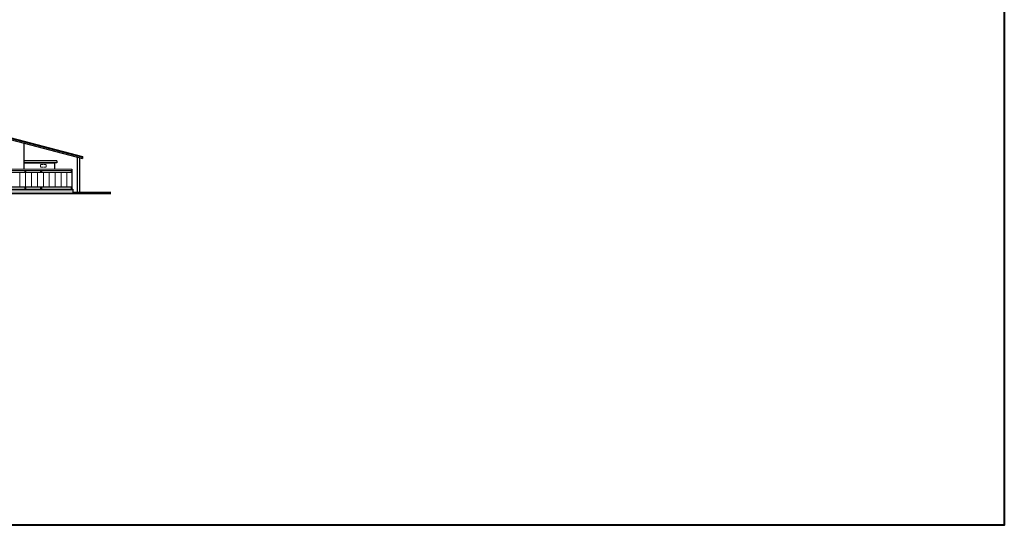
# Model space of a CAD drawing. Header units: millimetres. Extents: x -26513 to 76799, y 0 to 112149.
# Tile 95 of 98: x 66811 to 76799, y 91153 to 96280. Entities that reach past the tile are written whole.
import ezdxf

# ---------------------------------------------------------------- set-up
doc = ezdxf.new("R2010")
doc.units = ezdxf.units.MM
doc.header["$LTSCALE"] = 2
doc.linetypes.add('ACAD_ISO02W100', pattern=[15, 12, -3])
for name, color, linetype, lineweight in [('cienkie', 141, 'Continuous', 5), ('stolarka', 6, 'Continuous', 9), ('widok', 3, 'Continuous', 13)]:
    doc.layers.add(name, color=color, linetype=linetype, lineweight=lineweight)
doc.layers.add('istn.śiany', color=2, linetype='Continuous')

msp = doc.modelspace()

# ---------------------------------------------------------------- hatches: boundary and pattern name
at = {"layer": 'cienkie'}
h = msp.add_hatch(dxfattribs=at)
h.set_pattern_fill('AR-BRSTD', color=256, scale=0.2, style=0)
h.paths.add_polyline_path([(67173.6, 94555.3), (66253.5, 94555.3), (66253.5, 94522.5), (67192.2, 94522.5)])
h.paths.add_polyline_path([(67351.5, 94555.3), (67173.6, 94555.3), (67192.2, 94522.5), (67351.5, 94522.5)])
h.paths.add_polyline_path([(62717, 94620.7), (62677, 94620.7), (62677, 94563.1), (62717, 94563.1)])
h.paths.add_polyline_path([(62857, 94620.7), (62817, 94620.7), (62817, 94563.1), (62857, 94563.1)])
h.paths.add_polyline_path([(63649.1, 94560.3), (63516.5, 94560.3), (63516.5, 94620.3), (63469.5, 94620.3), (63469.5, 94560.3), (63234.5, 94560.3), (63234.5, 94620.3), (63190.5, 94620.3), (63190.5, 94560.3), (63051.5, 94560.3), (63051.5, 94555.3), (63067.5, 94555.3), (63067.5, 94530.3), (63649.1, 94530.3), (63649.1, 94540.1), (63609.1, 94540.1), (63609.1, 94554.1), (63649.1, 94554.1)], flags=17)
h.paths.add_polyline_path([(62906.1, 94620.7), (62893.5, 94620.7), (62893.5, 94563.1), (62906.1, 94563.1)])
h.paths.add_polyline_path([(62923.6, 94598.5, 0.520567), (62918.4, 94609, 0.277656), (62918.3, 94620.7), (62910.5, 94620.7), (62910.5, 94563.1), (62936.2, 94563.1, 0.272128), (62930.2, 94576.4, 0.520567)])
h.paths.add_polyline_path([(62955.5, 94620.3), (63047.1, 94620.3), (63047.1, 94620.7), (62918.3, 94620.7, -0.277656), (62918.4, 94609, -0.520567), (62923.6, 94598.5, -0.520567), (62930.2, 94576.4, -0.272128), (62936.2, 94563.1), (62955.5, 94563.1)])
h.paths.add_polyline_path([(63609.1, 94560.3), (63516.5, 94560.3), (63516.5, 94620.3), (63469.5, 94620.3), (63469.5, 94560.3), (63234.5, 94560.3), (63234.5, 94620.3), (63190.5, 94620.3), (63190.5, 94560.3), (63067.5, 94560.3), (63067.5, 94530.3), (63609.1, 94530.3)], flags=17)
h.paths.add_polyline_path([(62677, 94620.7), (62640.5, 94620.7), (62640.5, 94563.1), (62677, 94563.1)])
h.paths.add_polyline_path([(62893.5, 94620.7), (62857, 94620.7), (62857, 94563.1), (62893.5, 94563.1)])
h.paths.add_polyline_path([(62640.5, 94620.7), (62628.5, 94620.7), (62628.5, 94563.1), (62640.5, 94563.1)])
h.paths.add_polyline_path([(62640.5, 94559.9), (62628.5, 94559.9), (62628.5, 94557.8), (62630.9, 94557.8), (62630.9, 94555.3), (62640.5, 94555.3)])
h.paths.add_polyline_path([(62624.1, 94620.7), (62487.5, 94620.7), (62487.5, 94563.1), (62624.1, 94563.1)])
h.paths.add_polyline_path([(62621.9, 94557.8), (62624.1, 94557.8), (62624.1, 94559.9), (62487.5, 94559.9), (62487.5, 94557.8), (62489.9, 94557.8), (62489.9, 94555.3), (62621.9, 94555.3)])
h.paths.add_polyline_path([(62467.5, 94530.3), (62467.5, 94555.3), (62480.9, 94555.3), (62480.9, 94557.8), (62483.1, 94557.8), (62483.1, 94620.3), (62468.1, 94620.3), (62468.1, 94619.4), (62461.1, 94619.4, -0.124369), (62457.3, 94620.3), (62260.5, 94620.3), (62260.5, 94560.3), (62025.5, 94560.3), (62025.5, 94620.3), (61941.5, 94620.3), (61941.5, 94560.3), (61706.5, 94560.3), (61706.5, 94530.3)])
h.paths.add_polyline_path([(64750.5, 94620.3), (63751.5, 94620.3), (63751.5, 94560.3), (63516.5, 94560.3), (63516.5, 94620.3), (63469.5, 94620.3), (63469.5, 94560.3), (63234.5, 94560.3), (63234.5, 94620.3), (63190.5, 94620.3), (63190.5, 94560.3), (63051.5, 94560.3), (63051.5, 94555.3), (63067.5, 94555.3), (63067.5, 94530.3), (66253.5, 94530.3), (66253.5, 94620.3), (65570.5, 94620.3), (65570.5, 94560.3), (65456.5, 94560.3), (65456.5, 94620.3), (65438.5, 94620.3), (65438.5, 94560.3), (65324.5, 94560.3), (65324.5, 94620.3), (65263.5, 94620.3), (65263.5, 94560.3), (65028.5, 94560.3), (65028.5, 94620.3), (64985.5, 94620.3), (64985.5, 94560.3), (64750.5, 94560.3)])
h.paths.add_polyline_path([(63660.1, 94554.1), (63660.1, 94540.1), (63609.1, 94540.1), (63609.1, 94554.1)], flags=16)
h.paths.add_polyline_path([(66253.5, 94522.5), (63067.5, 94522.5), (63067.5, 94530.3), (66253.5, 94530.3)])

# ---------------------------------------------------------------- linework, layer by layer
at = {"layer": 'istn.śiany'}
for p, q in [((66253.5, 95205.3), (67448.5, 94892.5)), ((66253.5, 95200.3), (67448.5, 94887.5)), ((66253.5, 95185.3), (67448.5, 94872.5)), ((66854.5, 95028), (66854.5, 94763.3)), ((67393.5, 94886.9), (67393.5, 94530.3)), ((67448.5, 94892.5), (67448.5, 94872.5)), ((67186.6, 94850.3), (66854.5, 94850.3)), ((66854.5, 94830.3), (67165.5, 94830.3)), ((67186.6, 94830.3), (66854.5, 94830.3)), ((67165.5, 94830.3), (67165.5, 94763.3)), ((67186.6, 94850.3), (67186.6, 94830.3)), ((67418.5, 94880.3), (67418.5, 94530.3)), ((66862.5, 94751.3), (66862.5, 94735.3)), ((66871.5, 94751.3), (66871.5, 94735.3)), ((67022.5, 94751.3), (67022.5, 94735.3)), ((67031.5, 94751.3), (67031.5, 94735.3)), ((67332.5, 94751.3), (67332.5, 94735.3)), ((67341.5, 94763.3), (67341.5, 94560.3)), ((66862.5, 94583.8), (66862.5, 94560.3)), ((66871.5, 94583.8), (66871.5, 94560.3)), ((67022.5, 94583.8), (67022.5, 94560.3)), ((67031.5, 94583.8), (67031.5, 94560.3)), ((67332.5, 94583.8), (67332.5, 94560.3)), ((67351.5, 94560.3), (67351.5, 94522.5))]:
    msp.add_line(p, q, dxfattribs=at)
at = {"layer": 'istn.śiany', "lineweight": 40}
msp.add_lwpolyline([(47539.6, 112068.8), (76799.4, 112068.8), (76799.4, 91152.6), (47539.6, 91152.6)], close=True, dxfattribs=at)
at = {"layer": 'stolarka'}
for p, q in [((66812.2, 94730.3), (66812.2, 94583.8)), ((66872, 94730.3), (66872, 94583.8)), ((66931.8, 94730.3), (66931.8, 94583.8)), ((66991.6, 94730.3), (66991.6, 94583.8)), ((67051.4, 94730.3), (67051.4, 94583.8)), ((67111.2, 94730.3), (67111.2, 94583.8)), ((67171, 94730.3), (67171, 94583.8)), ((67230.8, 94730.3), (67230.8, 94583.8)), ((67290.4, 94730.3), (67290.4, 94583.8))]:
    msp.add_line(p, q, dxfattribs=at)
at = {"layer": 'stolarka', "linetype": 'ACAD_ISO02W100'}
msp.add_lwpolyline([(67021.9, 94810.8), (67079.8, 94810.8), (67079.8, 94783.3), (67021.9, 94783.3)], close=True, dxfattribs=at)
at = {"layer": 'widok'}
for p, q in [((66253.5, 94763.3), (67341.5, 94763.3)), ((66253.5, 94751.3), (67341.5, 94751.3)), ((66253.5, 94735.3), (67341.5, 94735.3)), ((66253.5, 94730.3), (67341.5, 94730.3)), ((53369.7, 94522.5), (67736.7, 94522.5)), ((53369.7, 94522.3), (67736.7, 94522.3)), ((53369.7, 94522.1), (67736.7, 94522.1)), ((53369.7, 94521.9), (67736.7, 94521.9)), ((53369.7, 94521.7), (67736.7, 94521.7)), ((53369.7, 94521.5), (67736.7, 94521.5)), ((53369.7, 94521.3), (67736.7, 94521.3)), ((53369.7, 94521.1), (67736.7, 94521.1)), ((53369.7, 94520.9), (67736.7, 94520.9)), ((53369.7, 94520.7), (67736.7, 94520.7)), ((53369.7, 94520.5), (67736.7, 94520.5)), ((53369.7, 94520.1), (67736.7, 94520.1)), ((53369.7, 94519.9), (67736.7, 94519.9)), ((53369.7, 94519.7), (67736.7, 94519.7)), ((53369.7, 94519.5), (67736.7, 94519.5)), ((53369.7, 94519.3), (67736.7, 94519.3)), ((53369.7, 94519.1), (67736.7, 94519.1)), ((53369.7, 94518.9), (67736.7, 94518.9)), ((53369.7, 94518.7), (67736.7, 94518.7)), ((53369.7, 94518.5), (67736.7, 94518.5)), ((53369.7, 94518.3), (67736.7, 94518.3)), ((53369.7, 94518.1), (67736.7, 94518.1)), ((53369.7, 94517.9), (67736.7, 94517.9)), ((53369.7, 94517.7), (67736.7, 94517.7)), ((53369.7, 94517.5), (67736.7, 94517.5)), ((53369.7, 94517.3), (67736.7, 94517.3)), ((53369.7, 94517.1), (67736.7, 94517.1)), ((53369.7, 94516.9), (67736.7, 94516.9)), ((53369.7, 94516.7), (67736.7, 94516.7)), ((53369.7, 94516.5), (67736.7, 94516.5)), ((53369.7, 94516.3), (67736.7, 94516.3)), ((53369.7, 94516.1), (67736.7, 94516.1)), ((53369.7, 94515.9), (67736.7, 94515.9)), ((53369.7, 94515.7), (67736.7, 94515.7)), ((53369.7, 94515.5), (67736.7, 94515.5)), ((53369.7, 94515.3), (67736.7, 94515.3)), ((53369.7, 94515.1), (67736.7, 94515.1)), ((53369.7, 94514.9), (67736.7, 94514.9)), ((53369.7, 94514.7), (67736.7, 94514.7)), ((53369.7, 94514.5), (67736.7, 94514.5)), ((53369.7, 94514.3), (67736.7, 94514.3)), ((53369.7, 94514.1), (67736.7, 94514.1)), ((53369.7, 94513.9), (67736.7, 94513.9)), ((53369.7, 94513.7), (67736.7, 94513.7)), ((53369.7, 94513.5), (67736.7, 94513.5)), ((53369.7, 94513.3), (67736.7, 94513.3)), ((53369.7, 94513.1), (67736.7, 94513.1)), ((53369.7, 94512.9), (67736.7, 94512.9)), ((53369.7, 94512.7), (67736.7, 94512.7)), ((66253.5, 94583.8), (67341.5, 94583.8)), ((66253.5, 94583.3), (67341.5, 94583.3)), ((66253.5, 94560.3), (67351.5, 94560.3)), ((66253.5, 94555.3), (67351.5, 94555.3)), ((67351.5, 94530.3), (67736.7, 94530.3))]:
    msp.add_line(p, q, dxfattribs=at)

doc.saveas('drawing.dxf')
